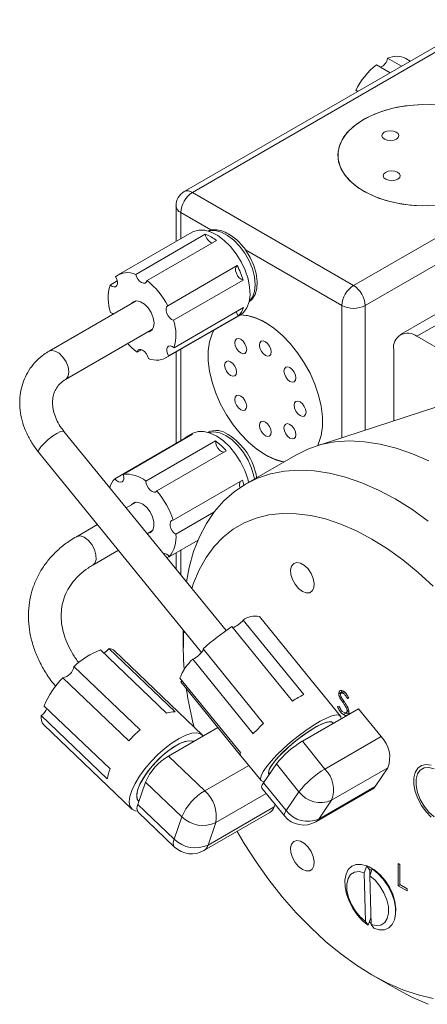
# Model space of a CAD drawing. Header units: inches. Extents: x 0.77 to 7.5, y 1.22 to 8.26.
# Tile 9 of 17: x 4.17 to 5.21, y 3.98 to 6.48. Entities that reach past the tile are written whole.
import ezdxf

# ---------------------------------------------------------------- set-up
doc = ezdxf.new("R2010")
doc.units = ezdxf.units.IN
doc.header["$MEASUREMENT"] = 0

msp = doc.modelspace()

# ---------------------------------------------------------------- linework, layer by layer
at = {"color": 7, "linetype": 'Continuous', "lineweight": 15}
for p, q in [((5.3496, 6.4806), (4.5925, 6.0436)), ((5.3704, 6.4785), (4.6134, 6.0415)), ((5.1162, 6.3459), (5.0813, 6.366)), ((5.1099, 6.3825), (5.1448, 6.3624)), ((5.1673, 6.3754), (5.1564, 6.3817)), ((5.0293, 6.3013), (5.0341, 6.2985)), ((5.0232, 5.8049), (5.7803, 6.2419)), ((5.8098, 6.1909), (5.0527, 5.7538)), ((5.8676, 6.0984), (5.1426, 5.6799)), ((4.6134, 6.0415), (5.0232, 5.8049)), ((4.5717, 6.0075), (4.5717, 5.9165)), ((4.6604, 5.9463), (4.5839, 5.9905)), ((4.6131, 5.9404), (4.4245, 5.8316)), ((4.4694, 5.833), (4.6462, 5.9351)), ((4.6604, 5.9463), (4.6533, 5.9434)), ((4.6747, 5.9193), (4.498, 5.8172)), ((4.9938, 5.7538), (4.7488, 5.8953)), ((4.5506, 5.7534), (4.7274, 5.8554)), ((5.4725, 5.8421), (5.1842, 5.6757)), ((4.4042, 5.8059), (4.4222, 5.8163)), ((4.7421, 5.8186), (4.5654, 5.7166)), ((4.4705, 5.7657), (4.2489, 5.6378)), ((4.5666, 5.6465), (4.7433, 5.7486)), ((4.5462, 5.6208), (4.7348, 5.7297)), ((4.7295, 5.7276), (4.5528, 5.6256)), ((4.2905, 5.5656), (4.5122, 5.6936)), ((5.1842, 5.6757), (5.9943, 5.2081)), ((4.4839, 5.6416), (4.4728, 5.6352)), ((4.5717, 5.6355), (4.5717, 5.4033)), ((5.1253, 5.6417), (5.1253, 5.4606)), ((5.2325, 5.4954), (4.9255, 5.3958)), ((4.699, 4.9275), (4.2868, 5.4339)), ((4.4163, 5.3137), (4.5931, 5.4157)), ((4.6138, 5.4266), (4.437, 5.3246)), ((4.4953, 5.3074), (4.6721, 5.4095)), ((4.5931, 5.4157), (4.5937, 5.415)), ((4.6131, 5.4287), (4.6013, 5.4219)), ((4.6996, 5.3844), (4.5228, 5.2824)), ((4.2222, 5.3812), (4.6368, 4.8718)), ((4.8762, 5.3739), (4.748, 5.2999)), ((4.5644, 5.2083), (4.7411, 5.3103)), ((4.4705, 5.254), (4.4451, 5.2394)), ((4.668, 5.2282), (4.5712, 5.1723)), ((4.372, 5.1972), (4.3184, 5.1662)), ((4.4984, 5.1739), (4.5122, 5.1819)), ((4.5544, 5.1154), (4.6278, 5.1577)), ((4.3601, 5.0941), (4.4253, 5.1317)), ((4.5539, 5.116), (4.5482, 5.1128)), ((4.5717, 5.1253), (4.5717, 5.0839)), ((4.7836, 4.9633), (4.9375, 4.7741)), ((4.714, 4.9376), (4.868, 4.7484)), ((4.8966, 4.7649), (4.7426, 4.9541)), ((4.5903, 4.9291), (4.5903, 4.8832)), ((4.5693, 4.7209), (4.4013, 4.8816)), ((4.3795, 4.8783), (4.5475, 4.7176)), ((4.6389, 4.6618), (4.415, 4.876)), ((4.7946, 4.6916), (4.6406, 4.8807)), ((4.4802, 4.6754), (4.3123, 4.8361)), ((4.6141, 4.8546), (4.7681, 4.6654)), ((4.2835, 4.8077), (4.4515, 4.647)), ((4.7357, 4.6177), (4.5817, 4.8069)), ((4.5871, 4.8002), (4.5838, 4.7973)), ((4.5838, 4.7973), (4.7361, 4.6102)), ((4.9898, 4.7101), (4.9385, 4.7732)), ((4.9927, 4.7711), (4.9856, 4.767)), ((4.9916, 4.7587), (4.9883, 4.7568)), ((4.9988, 4.7726), (4.9917, 4.7685)), ((4.9927, 4.7711), (4.9935, 4.7749)), ((4.9929, 4.7692), (4.9927, 4.7711)), ((5.0016, 4.7703), (4.9972, 4.7678)), ((5.0103, 4.757), (5.0068, 4.755)), ((5.0108, 4.7561), (5.0068, 4.755)), ((4.404, 4.5759), (4.236, 4.7366)), ((4.9824, 4.7349), (4.9866, 4.7354)), ((4.9996, 4.7464), (4.9964, 4.7445)), ((5.0084, 4.7322), (5.0052, 4.7303)), ((4.2291, 4.7115), (4.397, 4.5509)), ((5.036, 4.7287), (4.893, 4.6461)), ((5.0044, 4.7179), (4.9974, 4.7139)), ((5.0038, 4.7182), (5.0107, 4.7222)), ((5.0107, 4.7259), (5.007, 4.7237)), ((5.036, 4.7287), (5.0935, 4.658)), ((4.2352, 4.6882), (4.4591, 4.4739)), ((4.6783, 4.6812), (4.5524, 4.6086)), ((4.9717, 4.6915), (4.9698, 4.6938)), ((5.0935, 4.658), (4.9504, 4.5754)), ((4.893, 4.6461), (4.9504, 4.5754)), ((4.5524, 4.6086), (4.6447, 4.5203)), ((4.7368, 4.609), (4.7882, 4.546)), ((4.7945, 4.5408), (4.8269, 4.5885)), ((4.8844, 4.5179), (4.8269, 4.5885)), ((4.8082, 4.5623), (4.8087, 4.5617)), ((5.1103, 4.5786), (4.9673, 4.496)), ((5.1103, 4.5786), (5.0779, 4.531)), ((4.4748, 4.4853), (4.4943, 4.5423)), ((4.5865, 4.4541), (4.4943, 4.5423)), ((4.7945, 4.5408), (4.8519, 4.4702)), ((5.0779, 4.531), (4.9348, 4.4484)), ((4.7902, 4.5268), (4.8476, 4.4562)), ((4.8519, 4.4702), (4.8844, 4.5179)), ((4.9276, 4.4415), (5.0707, 4.5241)), ((4.4748, 4.4853), (4.5671, 4.397)), ((4.477, 4.4926), (4.4773, 4.4924)), ((4.8236, 4.4858), (4.8213, 4.4792)), ((4.9673, 4.496), (4.9348, 4.4484)), ((4.4758, 4.4656), (4.5681, 4.3773)), ((4.6427, 4.3683), (4.8106, 4.4652)), ((4.8213, 4.4792), (4.6535, 4.3823)), ((4.5671, 4.397), (4.5865, 4.4541)), ((4.6729, 4.4394), (4.6535, 4.3823)), ((5.1365, 4.3356), (5.1409, 4.3331)), ((5.1365, 4.2789), (5.1365, 4.3356)), ((5.1409, 4.3331), (5.1409, 4.2822)), ((5.0567, 4.3292), (5.0505, 4.312)), ((5.0505, 4.312), (5.0536, 4.1881)), ((5.0641, 4.3189), (5.0567, 4.3292)), ((5.0646, 4.3203), (5.0641, 4.3189)), ((5.0708, 4.3215), (5.0646, 4.3044)), ((5.0646, 4.3203), (5.065, 4.3054)), ((5.0646, 4.3044), (5.0678, 4.1804)), ((5.1415, 4.2818), (5.1365, 4.2789)), ((5.1409, 4.2822), (5.1598, 4.2713)), ((5.1598, 4.2655), (5.1365, 4.2789)), ((5.1598, 4.2713), (5.1598, 4.2655)), ((5.0536, 4.1881), (5.0605, 4.1785)), ((5.0605, 4.1785), (5.0672, 4.1969)), ((5.0634, 4.186), (5.0677, 4.1831)), ((5.0678, 4.1804), (5.0747, 4.1708)), ((5.0698, 4.0524), (5.1287, 4.0184))]:
    msp.add_line(p, q, dxfattribs=at)
at = {"color": 8, "linetype": 'Continuous', "lineweight": 15}
for p, q in [((4.5839, 5.9905), (4.5839, 5.9236)), ((4.9938, 5.4179), (4.9938, 5.7538)), ((5.0527, 5.7538), (5.0527, 5.4371)), ((4.5839, 5.6426), (4.5839, 5.4104)), ((4.5839, 5.1324), (4.5839, 5.0689)), ((4.7565, 4.5849), (4.6447, 4.5203)), ((4.8011, 4.5134), (4.6729, 4.4394))]:
    msp.add_line(p, q, dxfattribs=at)
at = {"color": 7, "linetype": 'Continuous', "lineweight": 15, "flags": 128}
for points in [[(5.0293, 6.3013), (5.0322, 6.2985), (5.0326, 6.2976)], [(5.2191, 6.2647), (5.1865, 6.2643), (5.1543, 6.2612), (5.1233, 6.2555), (5.094, 6.2472), (5.0672, 6.2365), (5.0433, 6.2237), (5.0229, 6.209), (5.0064, 6.1928), (4.9942, 6.1753), (4.9865, 6.157), (4.9836, 6.1383), (4.9853, 6.1195), (4.9918, 6.101), (5.0029, 6.0833), (5.0184, 6.0668), (5.0378, 6.0517), (5.0609, 6.0383), (5.087, 6.0271), (5.1158, 6.0182), (5.1464, 6.0118), (5.1784, 6.008), (5.2109, 6.007)], [(5.2306, 6.2641), (5.1981, 6.2647), (5.1657, 6.2626), (5.1341, 6.2578), (5.1042, 6.2504), (5.0764, 6.2406), (5.0514, 6.2285), (5.0297, 6.2144), (5.0118, 6.1987), (4.998, 6.1816), (4.9887, 6.1636), (4.9841, 6.145), (4.9842, 6.1261), (4.989, 6.1075), (4.9985, 6.0895), (5.0124, 6.0725), (5.0305, 6.0568), (5.0523, 6.0428)], [(5.1016, 6.1768), (5.1088, 6.1742), (5.1171, 6.1734), (5.1253, 6.1744), (5.1323, 6.1772), (5.1368, 6.1813), (5.1383, 6.1861), (5.1365, 6.1909), (5.1316, 6.1949), (5.1245, 6.1975), (5.1162, 6.1984), (5.1079, 6.1973), (5.101, 6.1945), (5.0964, 6.1904), (5.095, 6.1856), (5.0968, 6.1808), (5.1016, 6.1768)], [(5.1054, 6.0748), (5.1125, 6.0722), (5.1208, 6.0713), (5.1291, 6.0724), (5.136, 6.0752), (5.1405, 6.0793), (5.142, 6.0841), (5.1402, 6.0889), (5.1353, 6.0929), (5.1282, 6.0955), (5.1199, 6.0963), (5.1116, 6.0953), (5.1047, 6.0925), (5.1002, 6.0884), (5.0987, 6.0836), (5.1005, 6.0788), (5.1054, 6.0748)], [(5.0523, 6.0428), (5.0774, 6.0309), (5.1053, 6.0211), (5.1353, 6.0138), (5.1669, 6.0091), (5.1993, 6.0071), (5.2319, 6.0078)], [(4.7348, 5.7297), (4.7432, 5.7362), (4.7518, 5.7479), (4.7575, 5.763), (4.7599, 5.7809), (4.759, 5.8009), (4.7548, 5.8222), (4.7476, 5.8439), (4.7375, 5.8654), (4.7249, 5.8856), (4.7104, 5.9039), (4.6945, 5.9196), (4.6778, 5.932), (4.661, 5.9407), (4.6447, 5.9454), (4.6294, 5.9458), (4.6159, 5.9419), (4.6131, 5.9404)], [(4.758, 5.7645), (4.766, 5.7754), (4.771, 5.7899), (4.7727, 5.8072), (4.7709, 5.8265), (4.7658, 5.8469), (4.7576, 5.8674), (4.7466, 5.887), (4.7334, 5.9049), (4.7186, 5.9203), (4.7029, 5.9323), (4.687, 5.9404), (4.6716, 5.9443), (4.6576, 5.9438), (4.6551, 5.9432)], [(4.7574, 5.763), (4.7656, 5.7699), (4.7731, 5.782), (4.7773, 5.7973), (4.7781, 5.8153), (4.7754, 5.835), (4.7695, 5.8555), (4.7604, 5.8759), (4.7488, 5.8953)], [(4.4694, 5.833), (4.4714, 5.8268), (4.4748, 5.8208), (4.4791, 5.8157), (4.4839, 5.8121), (4.4887, 5.8104), (4.4929, 5.8107), (4.4961, 5.8131), (4.498, 5.8172)], [(4.7274, 5.8554), (4.7245, 5.8525), (4.7232, 5.8479), (4.7234, 5.8421), (4.7252, 5.8359), (4.7284, 5.8298), (4.7326, 5.8245), (4.7373, 5.8206), (4.7421, 5.8186)], [(4.4042, 5.8059), (4.409, 5.8026), (4.4137, 5.8012), (4.4178, 5.8018), (4.4209, 5.8045), (4.4225, 5.8089), (4.4225, 5.8145), (4.4209, 5.8207), (4.418, 5.8268)], [(4.5002, 5.6867), (4.5033, 5.6872), (4.5104, 5.6914), (4.5148, 5.6993), (4.516, 5.7102), (4.5138, 5.7228), (4.5086, 5.7358), (4.5009, 5.7477), (4.4915, 5.7574), (4.4814, 5.7636), (4.4717, 5.7658), (4.4636, 5.7637), (4.4586, 5.7589)], [(4.4125, 5.7322), (4.4102, 5.7338), (4.4054, 5.7358)], [(4.5506, 5.7534), (4.5478, 5.7504), (4.5464, 5.7458), (4.5466, 5.7401), (4.5484, 5.7338), (4.5516, 5.7277), (4.5558, 5.7224), (4.5605, 5.7186), (4.5654, 5.7166)], [(4.7253, 5.7382), (4.7266, 5.7338), (4.7295, 5.7276)], [(4.7359, 5.7303), (4.756, 5.7278), (4.7772, 5.7212), (4.7989, 5.7105), (4.8205, 5.6961), (4.8418, 5.6783), (4.862, 5.6574), (4.8808, 5.634), (4.8978, 5.6085), (4.9126, 5.5816), (4.9249, 5.5537), (4.9343, 5.5257), (4.9407, 5.498), (4.944, 5.4712), (4.944, 5.4461), (4.9407, 5.4232), (4.9343, 5.4029), (4.9321, 5.398)], [(4.9321, 5.398), (4.9343, 5.4029), (4.9407, 5.4232), (4.944, 5.4461), (4.944, 5.4712), (4.9407, 5.498), (4.9343, 5.5257), (4.9249, 5.5537), (4.9126, 5.5816), (4.8978, 5.6085), (4.8808, 5.634), (4.862, 5.6574), (4.8418, 5.6783), (4.8205, 5.6961), (4.7989, 5.7105)], [(4.6676, 5.6909), (4.6634, 5.6821), (4.657, 5.6618), (4.6537, 5.6388), (4.6537, 5.6137), (4.657, 5.587), (4.6634, 5.5593), (4.6728, 5.5312), (4.6851, 5.5034), (4.6999, 5.4764), (4.7169, 5.4509), (4.7357, 5.4275), (4.756, 5.4066), (4.7772, 5.3888), (4.7989, 5.3744), (4.8205, 5.3638), (4.8418, 5.3571), (4.8457, 5.3563)], [(4.7989, 5.3744), (4.7772, 5.3888), (4.756, 5.4066), (4.7357, 5.4275), (4.7169, 5.4509), (4.6999, 5.4764), (4.6851, 5.5034), (4.6728, 5.5312), (4.6634, 5.5593), (4.657, 5.587), (4.6537, 5.6137), (4.6537, 5.6388), (4.657, 5.6618), (4.6634, 5.6821), (4.6676, 5.6909)], [(4.7364, 5.6681), (4.7306, 5.6701), (4.7257, 5.6692), (4.7224, 5.6654), (4.7213, 5.6594), (4.7224, 5.6521), (4.7257, 5.6446), (4.7306, 5.638), (4.7364, 5.6333), (4.7421, 5.6313), (4.747, 5.6322), (4.7503, 5.636), (4.7514, 5.642), (4.7503, 5.6493), (4.747, 5.6569), (4.7421, 5.6635), (4.7364, 5.6681)], [(4.7989, 5.662), (4.7931, 5.664), (4.7882, 5.663), (4.7849, 5.6592), (4.7838, 5.6532), (4.7849, 5.6459), (4.7882, 5.6384), (4.7931, 5.6318), (4.7989, 5.6271), (4.8046, 5.6251), (4.8095, 5.6261), (4.8128, 5.6298), (4.8139, 5.6358), (4.8128, 5.6432), (4.8095, 5.6507), (4.8046, 5.6573), (4.7989, 5.662)], [(4.5014, 5.6194), (4.4993, 5.6256), (4.496, 5.6316), (4.4917, 5.6367), (4.4868, 5.6403), (4.4821, 5.642), (4.4778, 5.6417), (4.4746, 5.6393), (4.4728, 5.6352)], [(4.5666, 5.6465), (4.5617, 5.6498), (4.557, 5.6512), (4.5529, 5.6506), (4.5499, 5.6479), (4.5483, 5.6435), (4.5482, 5.6379), (4.5498, 5.6317), (4.5528, 5.6256)], [(4.7105, 5.6109), (4.7047, 5.6129), (4.6998, 5.612), (4.6965, 5.6082), (4.6954, 5.6022), (4.6965, 5.5949), (4.6998, 5.5873), (4.7047, 5.5807), (4.7105, 5.5761), (4.7162, 5.5741), (4.7211, 5.575), (4.7244, 5.5788), (4.7255, 5.5848), (4.7244, 5.5921), (4.7211, 5.5997), (4.7162, 5.6063), (4.7105, 5.6109)], [(4.8614, 5.596), (4.8556, 5.598), (4.8507, 5.597), (4.8474, 5.5933), (4.8463, 5.5873), (4.8474, 5.5799), (4.8507, 5.5724), (4.8556, 5.5658), (4.8614, 5.5611), (4.8671, 5.5591), (4.872, 5.5601), (4.8753, 5.5638), (4.8764, 5.5699), (4.8753, 5.5772), (4.872, 5.5847), (4.8671, 5.5913), (4.8614, 5.596)], [(4.7364, 5.5238), (4.7306, 5.5258), (4.7257, 5.5249), (4.7224, 5.5211), (4.7213, 5.5151), (4.7224, 5.5078), (4.7257, 5.5002), (4.7306, 5.4936), (4.7364, 5.489), (4.7421, 5.4869), (4.747, 5.4879), (4.7503, 5.4917), (4.7514, 5.4977), (4.7503, 5.505), (4.747, 5.5125), (4.7421, 5.5191), (4.7364, 5.5238)], [(4.8872, 5.5089), (4.8815, 5.5109), (4.8766, 5.5099), (4.8733, 5.5062), (4.8722, 5.5002), (4.8733, 5.4928), (4.8766, 5.4853), (4.8815, 5.4787), (4.8872, 5.474), (4.893, 5.472), (4.8979, 5.473), (4.9012, 5.4767), (4.9023, 5.4827), (4.9012, 5.4901), (4.8979, 5.4976), (4.893, 5.5042), (4.8872, 5.5089)], [(4.7989, 5.4578), (4.7931, 5.4598), (4.7882, 5.4589), (4.7849, 5.4551), (4.7838, 5.4491), (4.7849, 5.4418), (4.7882, 5.4342), (4.7931, 5.4276), (4.7989, 5.423), (4.8046, 5.421), (4.8095, 5.4219), (4.8128, 5.4257), (4.8139, 5.4317), (4.8128, 5.439), (4.8095, 5.4466), (4.8046, 5.4532), (4.7989, 5.4578)], [(4.7563, 5.3047), (4.7541, 5.3131), (4.7465, 5.3349), (4.736, 5.3562), (4.7232, 5.3763), (4.7085, 5.3943), (4.6925, 5.4096), (4.6758, 5.4216), (4.6589, 5.4298), (4.6427, 5.434), (4.6277, 5.4338), (4.6144, 5.4294), (4.6131, 5.4287)], [(4.7712, 5.3133), (4.7699, 5.3202), (4.7639, 5.3407), (4.7549, 5.361), (4.7433, 5.3803), (4.7296, 5.3976), (4.7145, 5.4121), (4.6986, 5.4232), (4.6828, 5.4302), (4.6677, 5.4329), (4.6548, 5.4314)], [(4.8614, 5.4516), (4.8556, 5.4536), (4.8507, 5.4527), (4.8474, 5.4489), (4.8463, 5.4429), (4.8474, 5.4356), (4.8507, 5.4281), (4.8556, 5.4215), (4.8614, 5.4168), (4.8671, 5.4148), (4.872, 5.4157), (4.8753, 5.4195), (4.8764, 5.4255), (4.8753, 5.4328), (4.872, 5.4404), (4.8671, 5.447), (4.8614, 5.4516)], [(4.6721, 5.4095), (4.6727, 5.4035), (4.6749, 5.3973), (4.6783, 5.3913), (4.6827, 5.3863), (4.6875, 5.3829), (4.6923, 5.3814), (4.6942, 5.3813)], [(5.2147, 5.3587), (5.1727, 5.3772), (5.1312, 5.3916), (5.0905, 5.4018), (5.0509, 5.4078), (5.0125, 5.4096), (4.9756, 5.407), (4.9404, 5.4002), (4.9072, 5.3891), (4.8762, 5.3739)], [(5.2131, 5.2059), (5.1711, 5.2359), (5.1288, 5.2622), (5.0866, 5.2847), (5.0446, 5.3032), (5.0031, 5.3176), (4.9624, 5.3279), (4.9227, 5.3339), (4.8843, 5.3356), (4.8474, 5.333), (4.8123, 5.3262), (4.7791, 5.3151), (4.748, 5.2999), (4.7193, 5.2806), (4.6931, 5.2574), (4.6696, 5.2304), (4.649, 5.1997), (4.6313, 5.1655), (4.6166, 5.1282), (4.6051, 5.0878), (4.598, 5.0516)], [(4.4163, 5.3137), (4.4208, 5.3089), (4.4257, 5.3057), (4.4304, 5.3045), (4.4344, 5.3053), (4.4373, 5.3082), (4.4388, 5.3127), (4.4387, 5.3183), (4.437, 5.3246)], [(4.4953, 5.3074), (4.4959, 5.3015), (4.4981, 5.2952), (4.5016, 5.2893), (4.5059, 5.2843), (4.5108, 5.2809), (4.5155, 5.2793), (4.5197, 5.2798), (4.5228, 5.2824)], [(4.5002, 5.175), (4.5066, 5.1767), (4.5126, 5.1826), (4.5157, 5.1919), (4.5155, 5.2036), (4.512, 5.2166), (4.5057, 5.2293), (4.4971, 5.2404), (4.4873, 5.2487), (4.4773, 5.2533), (4.4681, 5.2537), (4.4608, 5.2498), (4.4586, 5.2472)], [(4.5644, 5.2083), (4.5605, 5.2071), (4.5578, 5.204), (4.5565, 5.1993), (4.5569, 5.1935), (4.5588, 5.1872), (4.5621, 5.1812), (4.5664, 5.176), (4.5712, 5.1723)], [(5.2257, 5.0402), (5.1877, 5.0752), (5.1489, 5.107), (5.1095, 5.1354), (5.0699, 5.1602), (5.0303, 5.1811), (4.991, 5.1982), (4.9522, 5.2112), (4.9142, 5.2201), (4.8772, 5.2247), (4.8416, 5.2252), (4.8076, 5.2214), (4.7753, 5.2134), (4.745, 5.2013), (4.717, 5.1851), (4.6914, 5.165), (4.6684, 5.141), (4.6481, 5.1134), (4.6307, 5.0823), (4.6162, 5.048), (4.6117, 5.0347)], [(4.8931, 5.0272), (4.9029, 5.0234), (4.9116, 5.0239), (4.9183, 5.0284), (4.9223, 5.0366), (4.9231, 5.0475), (4.9207, 5.06), (4.9152, 5.0726), (4.9074, 5.0842), (4.8981, 5.0933), (4.8882, 5.099), (4.8788, 5.1007), (4.871, 5.0982), (4.8656, 5.0917), (4.8632, 5.0821), (4.864, 5.0702), (4.868, 5.0574), (4.8747, 5.0452), (4.8834, 5.0347), (4.8931, 5.0272)], [(4.9385, 4.7732), (4.9384, 4.7733), (4.9375, 4.7741)], [(4.796, 4.543), (4.7947, 4.5431), (4.7888, 4.5453), (4.7866, 4.5504), (4.7881, 4.5584), (4.7932, 4.5689), (4.8018, 4.5815), (4.8135, 4.5958), (4.828, 4.6113), (4.8447, 4.6274), (4.8629, 4.6435), (4.8821, 4.659), (4.9016, 4.6734), (4.9206, 4.6862), (4.9385, 4.6969), (4.9545, 4.7051), (4.9683, 4.7105), (4.9791, 4.7129), (4.9867, 4.7123), (4.9907, 4.7086), (4.9913, 4.7028)], [(4.8087, 4.5618), (4.8072, 4.5642), (4.8076, 4.5708), (4.8119, 4.58), (4.8197, 4.5915), (4.8307, 4.6047), (4.8445, 4.619), (4.8604, 4.6338), (4.8776, 4.6482), (4.8953, 4.6617), (4.9128, 4.6737), (4.9291, 4.6835), (4.9436, 4.6907), (4.9555, 4.695), (4.9643, 4.6961), (4.9695, 4.6941), (4.9698, 4.6938)], [(4.9698, 4.6938), (4.9674, 4.6955), (4.9603, 4.6959), (4.9499, 4.6932), (4.9366, 4.6874), (4.9211, 4.6789), (4.9042, 4.6679), (4.8865, 4.6551), (4.8689, 4.6411), (4.8523, 4.6264), (4.8373, 4.6118), (4.8248, 4.5979), (4.8153, 4.5855)], [(4.479, 4.5572), (4.4928, 4.5761), (4.5086, 4.5948), (4.5259, 4.6124), (4.544, 4.6285), (4.5623, 4.6423), (4.5801, 4.6535), (4.5968, 4.6616), (4.6118, 4.6663), (4.6245, 4.6674), (4.6344, 4.6649), (4.6408, 4.6596)], [(4.617, 4.6458), (4.6164, 4.6461), (4.6067, 4.6476), (4.5943, 4.6454), (4.5798, 4.6396), (4.5639, 4.6304), (4.5473, 4.6183), (4.5307, 4.6038), (4.5151, 4.5876), (4.501, 4.5706), (4.4891, 4.5534), (4.48, 4.5368), (4.4742, 4.5217), (4.4719, 4.5088), (4.4732, 4.4987), (4.477, 4.4926)], [(4.4929, 4.5593), (4.5056, 4.5766), (4.5204, 4.5934), (4.5365, 4.6091), (4.5531, 4.6228), (4.5696, 4.634), (4.5851, 4.642), (4.5989, 4.6466), (4.6104, 4.6475), (4.617, 4.6458)], [(5.2208, 4.5854), (5.2075, 4.5872), (5.1957, 4.5847), (5.1863, 4.5778), (5.1797, 4.5671), (5.1763, 4.5531), (5.1763, 4.5366), (5.1797, 4.5187), (5.1863, 4.5003), (5.1957, 4.4826), (5.2075, 4.4665), (5.2208, 4.453)], [(4.4739, 4.4683), (4.4682, 4.4691), (4.4598, 4.4734), (4.4545, 4.481), (4.4527, 4.4918), (4.4544, 4.5054), (4.4595, 4.5212), (4.4678, 4.5387), (4.479, 4.5572)], [(4.477, 4.4926), (4.4759, 4.4938), (4.4723, 4.5019), (4.4723, 4.513), (4.4759, 4.5268), (4.4829, 4.5425), (4.4929, 4.5593)], [(5.2278, 4.454), (5.2144, 4.466), (5.2024, 4.481), (5.1925, 4.498), (5.1856, 4.5159), (5.182, 4.5335), (5.182, 4.5496), (5.1856, 4.5631), (5.1925, 4.573), (5.2024, 4.5787), (5.2144, 4.5798), (5.2278, 4.5762)], [(4.7902, 4.5268), (4.7898, 4.5274), (4.7895, 4.5305), (4.7911, 4.5351), (4.7945, 4.5408)], [(5.0779, 4.531), (5.0729, 4.5256), (5.0707, 4.5241)], [(4.727, 4.417), (4.745, 4.3863), (4.7753, 4.3393), (4.8076, 4.294), (4.8416, 4.2509), (4.8772, 4.2103), (4.9142, 4.1723), (4.9522, 4.1373), (4.991, 4.1055), (5.0303, 4.0771), (5.0699, 4.0524)], [(4.8931, 4.3201), (4.9029, 4.3163), (4.9116, 4.3167), (4.9183, 4.3213), (4.9223, 4.3294), (4.9231, 4.3403), (4.9207, 4.3528), (4.9152, 4.3655), (4.9074, 4.377), (4.8981, 4.3861), (4.8882, 4.3918), (4.8788, 4.3935), (4.871, 4.391), (4.8656, 4.3846), (4.8632, 4.3749), (4.864, 4.3631), (4.868, 4.3503), (4.8747, 4.338), (4.8834, 4.3276), (4.8931, 4.3201)], [(5.0605, 4.1785), (5.0463, 4.1899), (5.033, 4.2044), (5.0214, 4.2211), (5.012, 4.2393), (5.0053, 4.2581), (5.0016, 4.2764), (5.0012, 4.2934), (5.004, 4.3082), (5.0099, 4.3201), (5.0186, 4.3285), (5.0297, 4.3329), (5.0426, 4.3331), (5.0567, 4.3292)], [(5.0536, 4.1881), (5.0401, 4.1996), (5.0279, 4.2143), (5.0177, 4.2312), (5.0104, 4.2491), (5.0064, 4.2668), (5.006, 4.2831), (5.0092, 4.2969), (5.0158, 4.3072), (5.0253, 4.3134), (5.0372, 4.3151), (5.0505, 4.312)], [(5.13, 4.2044), (5.1301, 4.2054), (5.131, 4.2213), (5.1285, 4.2389), (5.1229, 4.2572), (5.1144, 4.2752), (5.1035, 4.2921), (5.0908, 4.3067), (5.077, 4.3185), (5.0628, 4.3267), (5.0578, 4.3287)], [(5.0708, 4.3215), (5.0851, 4.3101), (5.0984, 4.2956), (5.11, 4.2789), (5.1194, 4.2607), (5.1261, 4.2419), (5.1297, 4.2236), (5.1302, 4.2066), (5.1274, 4.1918), (5.1214, 4.1799), (5.1127, 4.1715), (5.1016, 4.1671), (5.0887, 4.1669), (5.0747, 4.1708)], [(5.0646, 4.3044), (5.0782, 4.2928), (5.0904, 4.2781), (5.1005, 4.2612), (5.1078, 4.2434), (5.1118, 4.2257), (5.1122, 4.2094), (5.109, 4.1956), (5.1025, 4.1852), (5.0929, 4.179), (5.0811, 4.1774), (5.0678, 4.1804)], [(5.0699, 4.0524), (5.1095, 4.0314), (5.1489, 4.0144), (5.1877, 4.0014), (5.2257, 3.9925)], [(5.1288, 4.0184), (5.1711, 3.9959), (5.2131, 3.9774)]]:
    msp.add_lwpolyline(points, dxfattribs=at)
at = {"color": 8, "linetype": 'Continuous', "lineweight": 15, "flags": 128}
for points in [[(4.2489, 5.6378), (4.2547, 5.6396), (4.2643, 5.6383), (4.2745, 5.6325), (4.2842, 5.623), (4.2921, 5.6109), (4.2973, 5.5977), (4.2992, 5.585), (4.2975, 5.5743), (4.2925, 5.567), (4.2907, 5.5657)], [(4.2222, 5.3812), (4.2217, 5.3822), (4.223, 5.3871), (4.228, 5.3945), (4.2362, 5.4035), (4.2466, 5.4129), (4.258, 5.4217), (4.269, 5.4288), (4.2782, 5.4334), (4.2845, 5.4348), (4.2868, 5.4339)], [(4.3602, 5.0941), (4.3652, 5.0991), (4.3684, 5.1085), (4.3681, 5.1205), (4.3643, 5.1336), (4.3574, 5.1464), (4.3484, 5.1572), (4.3383, 5.1647), (4.3283, 5.168), (4.3196, 5.1668), (4.3184, 5.1662)], [(4.8476, 4.4562), (4.8473, 4.4567), (4.847, 4.4599), (4.8485, 4.4644), (4.8519, 4.4702)], [(4.9348, 4.4484), (4.9299, 4.443), (4.9276, 4.4415)]]:
    msp.add_lwpolyline(points, dxfattribs=at)
at = {"color": 7, "linetype": 'Continuous', "lineweight": 15}
for centre, radius, start, end in [((5.1323, 6.3348), 0.0528, 62.7898, 115.1213), ((5.2014, 6.2162), 0.192, 128.7191, 153.6918), ((5.0808, 6.387), 0.0294, 292.4517, 351.2211), ((4.6134, 6.0075), 0.0417, 119.9973, 180), ((4.6479, 5.9875), 0.064, 122.6055, 177.3945), ((4.6073, 5.8312), 0.1109, 52.5318, 69.4782), ((4.6752, 5.9399), 0.0295, 189.4712, 246.856), ((4.4488, 5.7875), 0.05, 65.6657, 128.0836), ((4.5522, 5.7637), 0.1977, 16.1395, 27.6518), ((4.3812, 5.6674), 0.19, 26.9118, 52.0671), ((4.5156, 5.7728), 0.1163, 163.447, 198.5176), ((5.0577, 5.7509), 0.064, 122.6055, 177.3945), ((4.9887, 5.7509), 0.064, 2.6055, 57.3945), ((4.6954, 5.7651), 0.0508, 312.3301, 340.9366), ((5.0232, 5.8107), 0.064, 242.6096, 297.3904), ((4.4551, 5.6796), 0.1163, 343.4469, 18.5177), ((4.7282, 5.5961), 0.1345, 58.3327, 86.7546), ((5.1612, 5.6475), 0.0364, 50.7967, 189.214), ((4.5732, 5.7678), 0.1663, 221.6979, 232.8444), ((4.5219, 5.6649), 0.05, 245.6655, 308.0838), ((4.674, 5.3842), 0.0519, 53.9403, 113.5689), ((4.622, 5.3862), 0.0413, 101.4579, 134.3369), ((4.5767, 5.2774), 0.163, 41.0496, 54.1482), ((4.6174, 5.2902), 0.1615, 9.3848, 57.3289), ((4.8734, 5.4976), 0.144, 238.8343, 258.9047), ((4.4545, 5.2761), 0.0536, 135.4663, 163.8184), ((4.4461, 5.2477), 0.0774, 50.492, 96.7388), ((4.5747, 5.259), 0.1741, 12.8738, 17.1277), ((4.3682, 5.1469), 0.2055, 17.3684, 41.2256), ((4.7512, 5.2989), 0.018, 154.236, 203.7787), ((4.4995, 5.1625), 0.0723, 319.3469, 7.8092), ((4.5387, 5.1063), 0.0181, 29.9031, 90.0621), ((4.773, 4.9143), 0.0501, 77.856, 127.3709), ((5.0196, 4.4673), 0.5609, 123.0146, 132.5068), ((4.6934, 4.9938), 0.0632, 291.108, 321.0792), ((5.2475, 4.8822), 0.6572, 176.0795, 184.7045), ((4.3628, 4.9124), 0.0493, 300.9175, 321.3871), ((4.4006, 4.8603), 0.0213, 47.6604, 88.0756), ((4.455, 4.6832), 0.2091, 111.1443, 133.033), ((4.5907, 4.908), 0.0583, 293.6412, 330.7486), ((4.2781, 4.842), 0.0347, 279.0412, 350.2108), ((4.7033, 4.7591), 0.1307, 133.0317, 158.5231), ((4.4744, 4.6288), 0.2616, 136.8478, 155.66), ((5.4887, 4.9102), 0.9003, 188.3207, 194.6907), ((5.042, 4.4801), 0.3198, 117.0347, 122.9599), ((4.2563, 4.7062), 0.0277, 168.8821, 220.5468), ((4.2007, 4.7489), 0.047, 307.2084, 335.5532), ((4.5668, 4.6641), 0.0568, 87.4744, 109.8418), ((5.1028, 4.3531), 0.4578, 132.3164, 136.9788), ((4.7099, 4.4139), 0.348, 131.3002, 137.9518), ((5.0401, 4.6052), 0.0751, 339.2309, 44.6959), ((5.0087, 4.4465), 0.2307, 120.1204, 142.0195), ((4.6251, 4.486), 0.1425, 120.6961, 156.7235), ((4.745, 4.6146), 0.00984, 161.2649, 214.2473), ((4.8312, 4.5679), 0.0237, 132.0755, 193.8056), ((4.4891, 4.5388), 0.0928, 156.4523, 172.5498), ((5.0662, 4.3759), 0.2307, 120.1205, 142.0195), ((4.8971, 4.5226), 0.0751, 339.2309, 44.6959), ((4.7174, 4.3978), 0.1425, 120.696, 156.7235), ((4.5869, 4.4547), 0.0874, 349.912, 48.6029), ((4.9394, 4.5586), 0.0685, 216.4751, 294.0126), ((4.4906, 4.4762), 0.0182, 149.9714, 215.7842), ((4.798, 4.4861), 0.0243, 301.1632, 343.697), ((4.8963, 4.4958), 0.0627, 219.1442, 299.9973), ((4.907, 4.5109), 0.0685, 216.4751, 294.0126), ((4.6403, 4.509), 0.0769, 225.6129, 295.0834), ((4.6209, 4.452), 0.0769, 225.613, 295.0834), ((4.6114, 4.4226), 0.0627, 226.2666, 299.9973), ((5.0431, 4.265), 0.0594, 63.6435, 68.716)]:
    msp.add_arc(centre, radius, start, end, dxfattribs=at)
at = {"color": 8, "linetype": 'Continuous', "lineweight": 15}
for centre, radius, start, end in [((4.6011, 6.0245), 0.021, 54.3826, 114.3072), ((4.5925, 6.0095), 0.021, 185.6945, 245.6255), ((4.5828, 4.3879), 0.0182, 149.9714, 215.7842), ((4.6302, 4.3892), 0.0243, 301.1632, 343.697)]:
    msp.add_arc(centre, radius, start, end, dxfattribs=at)
at = {"color": 7, "linetype": 'Continuous', "lineweight": 15}
for points, knots in [([(4.7488, 5.8953), (4.7446, 5.9008), (4.7323, 5.9168), (4.7086, 5.9354), (4.6805, 5.9477), (4.6655, 5.9467), (4.6604, 5.9463)], [0, 0, 0, 0, 0.16289, 0.476863, 0.823318, 1, 1, 1, 1]), ([(4.2489, 5.6378), (4.2445, 5.6351), (4.233, 5.628), (4.2165, 5.6137), (4.2006, 5.5947), (4.1882, 5.5734), (4.1796, 5.5502), (4.1748, 5.5258), (4.1739, 5.5004), (4.1769, 5.4745), (4.1837, 5.4486), (4.1944, 5.4232), (4.2074, 5.4005), (4.2177, 5.3871), (4.2222, 5.3812)], [0, 0, 0, 0, 0.053259, 0.141165, 0.228351, 0.314856, 0.40108, 0.487438, 0.574367, 0.662148, 0.750865, 0.840428, 0.930642, 1, 1, 1, 1]), ([(4.2868, 5.4339), (4.2847, 5.4366), (4.2781, 5.445), (4.2694, 5.4598), (4.262, 5.4777), (4.258, 5.4953), (4.2573, 5.512), (4.2599, 5.5274), (4.2655, 5.5414), (4.2742, 5.5533), (4.2832, 5.5611), (4.2891, 5.5647), (4.2905, 5.5656)], [0, 0, 0, 0, 0.053776, 0.162806, 0.271745, 0.380981, 0.491398, 0.60452, 0.722502, 0.847091, 0.962486, 1, 1, 1, 1]), ([(4.3184, 5.1662), (4.3131, 5.163), (4.2983, 5.1541), (4.2761, 5.1371), (4.2533, 5.1148), (4.234, 5.0901), (4.2185, 5.0636), (4.207, 5.0355), (4.1995, 5.0062), (4.196, 4.9761), (4.1965, 4.9453), (4.2011, 4.9143), (4.2097, 4.8833), (4.2221, 4.8526), (4.2386, 4.8227), (4.2534, 4.8002), (4.2637, 4.7883), (4.2661, 4.7855)], [0, 0, 0, 0, 0.0408206, 0.1142542, 0.1872726, 0.2596286, 0.3313387, 0.4025317, 0.4734279, 0.5442462, 0.6152197, 0.6865799, 0.7584754, 0.8309564, 0.9039827, 0.9774538, 1, 1, 1, 1]), ([(4.3246, 4.8453), (4.3192, 4.8528), (4.3082, 4.8683), (4.2958, 4.8922), (4.2865, 4.9167), (4.281, 4.9409), (4.2791, 4.9648), (4.2809, 4.9882), (4.2866, 5.0107), (4.2962, 5.0323), (4.3097, 5.0524), (4.3268, 5.0706), (4.3441, 5.0844), (4.356, 5.0916), (4.3601, 5.0941)], [0, 0, 0, 0, 0.07952, 0.163212, 0.247254, 0.331992, 0.417874, 0.505368, 0.594717, 0.685546, 0.776428, 0.865923, 0.953638, 1, 1, 1, 1]), ([(4.9856, 4.767), (4.9858, 4.7689), (4.9862, 4.7727), (4.9896, 4.7752), (4.9936, 4.7753), (4.9963, 4.7739), (4.9977, 4.7733)], [0, 0, 0, 0, 0.279531, 0.558833, 0.779349, 1, 1, 1, 1]), ([(4.9883, 4.7568), (4.9875, 4.7588), (4.9859, 4.7623), (4.9857, 4.7656), (4.9856, 4.767)], [0, 0, 0, 0, 0.559822, 1, 1, 1, 1]), ([(4.9964, 4.7445), (4.9948, 4.7467), (4.9919, 4.7507), (4.9894, 4.7549), (4.9883, 4.7568)], [0, 0, 0, 0, 0.560413, 1, 1, 1, 1]), ([(4.9972, 4.7678), (4.9962, 4.7682), (4.9942, 4.7692), (4.9918, 4.7688), (4.9902, 4.7673), (4.9901, 4.7656), (4.99, 4.7647)], [0, 0, 0, 0, 0.280299, 0.559831, 0.7799, 1, 1, 1, 1]), ([(4.99, 4.7647), (4.9901, 4.7639), (4.9902, 4.7623), (4.9912, 4.759), (4.9925, 4.7569), (4.9932, 4.7555)], [0, 0, 0, 0, 0.2799312, 0.5597797, 1, 1, 1, 1]), ([(5.0068, 4.755), (5.0054, 4.7578), (5.0035, 4.7618), (4.9998, 4.766), (4.9981, 4.7672), (4.9972, 4.7678)], [0, 0, 0, 0, 0.55983, 0.779867, 1, 1, 1, 1]), ([(4.9977, 4.7733), (4.9992, 4.7723), (5.0022, 4.7702), (5.007, 4.7641), (5.0093, 4.7592), (5.0108, 4.7561)], [0, 0, 0, 0, 0.279791, 0.559491, 1, 1, 1, 1]), ([(4.9974, 4.7139), (4.9956, 4.7151), (4.9919, 4.7176), (4.9863, 4.7251), (4.9839, 4.7312), (4.9824, 4.7349)], [0, 0, 0, 0, 0.279885, 0.559677, 1, 1, 1, 1]), ([(4.9866, 4.7354), (4.9881, 4.7319), (4.9901, 4.7271), (4.9943, 4.7219), (4.9963, 4.7204), (4.9974, 4.7197)], [0, 0, 0, 0, 0.559321, 0.779782, 1, 1, 1, 1]), ([(4.9932, 4.7555), (4.9944, 4.7538), (4.9966, 4.7506), (4.9989, 4.7475), (4.9998, 4.7461)], [0, 0, 0, 0, 0.5599059, 1, 1, 1, 1]), ([(5.0052, 4.7303), (5.0037, 4.7331), (5.001, 4.738), (4.9978, 4.7425), (4.9964, 4.7445)], [0, 0, 0, 0, 0.559506, 1, 1, 1, 1]), ([(4.9998, 4.7461), (5.0029, 4.7417), (5.0072, 4.7355), (5.0109, 4.7266), (5.0112, 4.7229), (5.0114, 4.7211)], [0, 0, 0, 0, 0.5601365, 0.7802694, 1, 1, 1, 1]), ([(4.9974, 4.7197), (4.9987, 4.7191), (5.0013, 4.7179), (5.0046, 4.7183), (5.0066, 4.7204), (5.0069, 4.7226), (5.007, 4.7237)], [0, 0, 0, 0, 0.280186, 0.560056, 0.780161, 1, 1, 1, 1]), ([(5.0114, 4.7211), (5.0111, 4.7189), (5.0106, 4.7146), (5.0066, 4.712), (5.0021, 4.7116), (4.999, 4.7131), (4.9974, 4.7139)], [0, 0, 0, 0, 0.279159, 0.559084, 0.779442, 1, 1, 1, 1]), ([(5.0144, 4.7172), (5.014, 4.7169), (5.0127, 4.7157), (5.0091, 4.7157), (5.006, 4.7172), (5.0044, 4.7179)], [0, 0, 0, 0, 0.164237, 0.581928, 1, 1, 1, 1]), ([(5.007, 4.7237), (5.0069, 4.7249), (5.0067, 4.7271), (5.0057, 4.7293), (5.0052, 4.7303)], [0, 0, 0, 0, 0.559024, 1, 1, 1, 1])]:
    msp.add_open_spline(points, degree=3, knots=knots, dxfattribs=at)

doc.saveas('drawing.dxf')
